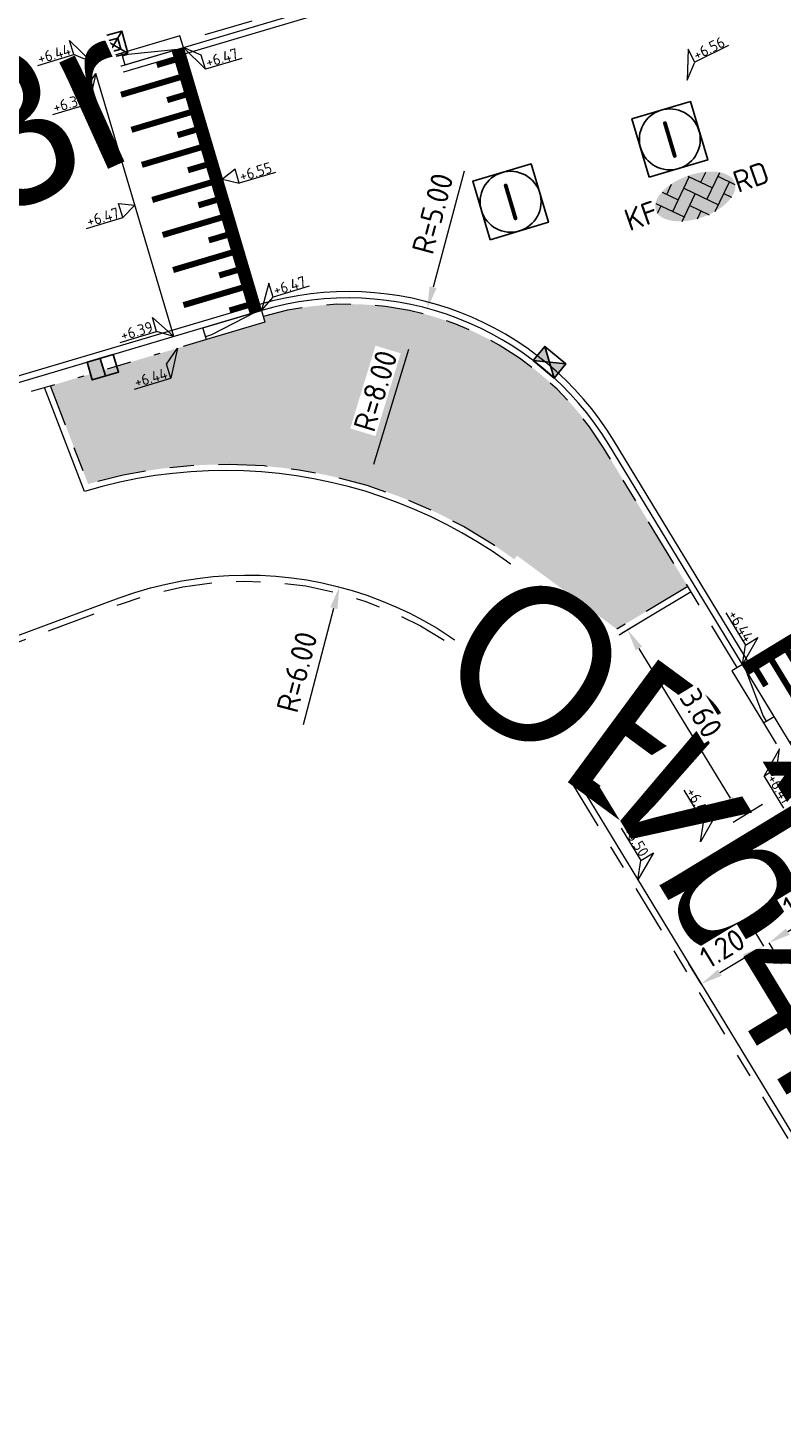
# Model space of a CAD drawing. Header units: metres. Extents: x 155090 to 155676, y 461362 to 461889.
# Tile 90 of 99: x 155232 to 155244, y 461681 to 461704. Entities that reach past the tile are written whole.
import ezdxf
from ezdxf.enums import TextEntityAlignment as Align

# ---------------------------------------------------------------- set-up
doc = ezdxf.new("R2018")
doc.units = ezdxf.units.M
doc.linetypes.add('VH-GELEIDEBAND', pattern=[6, 2, -2, 0, -2])
doc.linetypes.add('VH-OPSLUITBAND-SO', pattern=[10, 4, -2, 2, -2])
doc.layers.get('0').update_dxf_attribs({"lineweight": 18})
doc.layers.get('Defpoints').update_dxf_attribs({"lineweight": 18})
doc.layers.add('N-WE-GR-Groen-A-200', color=7, linetype='Continuous', lineweight=18, true_color=0x52a500)
doc.layers.add('N-WE-RI-HWA_KOLK-S-200', color=150, linetype='Continuous', lineweight=25, true_color=0x007fff)
for name, color, linetype, lineweight in [('N-WE-IE-MEUBILAIR_WEGMEUBILAIR_PAAL-S-200', 7, 'Continuous', 25), ('N-WE-RI-OVERIG_RIOOLPUT_INSPECTIE-S-200', 10, 'Continuous', 25), ('N-WE-VH-KANTOPSLUITING-T18', 10, 'Continuous', 18), ('N-WE-VH-KANTOPSLUITING_GELEIDEBAND_50 200-G', 20, 'VH-GELEIDEBAND', 18), ('N-WE-VH-KANTOPSLUITING_OPSLUITBAND_100X200-G', 150, 'VH-OPSLUITBAND-SO', 18), ('N-WE-VH-KANTOPSLUITING_VERLOOPBAND-S', 7, 'Continuous', 18), ('N-WE-VH-KANTOPSLUITING_VOORKANT_BAND-G', 50, 'Continuous', 18), ('N-WE-VH-KANTVERHARDING_STREKLAAG-G', 60, 'Continuous', 18), ('N-WE-VH-VERHARDING_SBS-KF-KLEUR-KV-S', 7, 'Continuous', 18), ('N-WE-VW-MARKERING_SYMBOOL_PLATEAU-S', 7, 'Continuous', 18), ('X-XX-AL-HOOGTELABEL-S', 7, 'Continuous', 18), ('X-XX-AL-M', 7, 'Continuous', 18)]:
    doc.layers.add(name, color=color, linetype=linetype, lineweight=lineweight)
doc.styles.add('NLCS-ISO', font='NLCS-ISO.ttf')
doc.styles.add('NLCS-ISO-M200-T18', font='NLCS-ISO.ttf', dxfattribs={"height": 0.36})
doc.dimstyles.new('NLCS-M200-T18-PIJL_L2_H1', dxfattribs={"dimscale": 0.2, "dimtxt": 2.5, "dimasz": 1.8, "dimexe": 2, "dimexo": 2, "dimgap": 0.7, "dimtad": 1, "dimzin": 0, "dimdsep": 46, "dimtxsty": 'NLCS-ISO-M200-T18', "dimcen": 0, "dimdle": 2, "dimclrd": 256, "dimclre": 256, "dimclrt": 10, "dimadec": 1, "dimazin": 0, "dimtfac": 1, "dimtdec": 3, "dimtofl": 0, "dimtmove": 0, "dimatfit": 3, "dimfxl": 2, "dimfxlon": 1, "dimtfillclr": 256, "dimtolj": 1, "dimtzin": 0, "dimlwd": -1, "dimlwe": -1, "dimarcsym": 0})
doc.dimstyles.new('NLCS-M200-T18-PIJL_L2_H2', dxfattribs={"dimscale": 0.2, "dimtxt": 0.36, "dimasz": 1.8, "dimexe": 2, "dimexo": 2, "dimgap": 0.7, "dimtad": 1, "dimzin": 0, "dimdsep": 46, "dimtxsty": 'NLCS-ISO-M200-T18', "dimcen": 0, "dimdle": 2, "dimclrd": 256, "dimclre": 256, "dimclrt": 10, "dimazin": 0, "dimtfac": 1, "dimtofl": 0, "dimtmove": 0, "dimatfit": 3, "dimfxl": 2, "dimfxlon": 1, "dimtfill": 1, "dimtfillclr": 256, "dimtolj": 1, "dimtzin": 0, "dimlwd": -1, "dimlwe": -1, "dimarcsym": 0})

# ---------------------------------------------------------------- blocks, each defined once
blk = doc.blocks.new('*U32')
h = blk.add_hatch(color=254)
h.dxf.hatch_style = 1
edge = h.paths.add_edge_path()
edge.add_ellipse((-0.07102120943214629, -0.1998649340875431), major_axis=(-3.427630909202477, 0), ratio=0.5251427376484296, start_angle=0, end_angle=360)
at = {"lineweight": 9}
for p, q in [((-2.227386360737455, -0.7424621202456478), (1.13686837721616e-13, 1.484924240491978)), ((-2.227386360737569, 0.7424621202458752), (-1.5678209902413, 1.402027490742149)), ((-0.09998502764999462, 1.584909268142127), (1.484924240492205, -1.13686837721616e-13)), ((0.7424621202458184, 0.7424621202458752), (1.404576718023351, 1.404576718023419)), ((-3.437885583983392, -0.4680371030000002), (-2.969848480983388, 0)), ((-3.307551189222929, 0.3377027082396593), (-1.484924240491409, -1.484924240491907)), ((-2.519732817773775, 1.034808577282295), (-1.484924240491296, -1.563471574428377e-13)), ((-1.773950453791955, -1.773950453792), (0, 0)), ((-0.7424621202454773, 0.7424621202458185), (1.484924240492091, -1.484924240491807)), ((0.7424621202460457, -0.7424621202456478), (2.463847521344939, 0.9789232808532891)), ((1.058390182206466, -1.911458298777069), (2.969848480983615, 1.278699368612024e-13)), ((2.227386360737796, 0.7424621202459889), (3.310004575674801, -0.3401560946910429)), ((-0.7424621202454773, -0.7424621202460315), (0.5036314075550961, -1.988555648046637)), ((2.227386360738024, -0.7424621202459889), (2.720216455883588, -1.235292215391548)), ((-0.51505483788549, -1.999979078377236), (2.273736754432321e-13, -1.484924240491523))]:
    blk.add_line(p, q, dxfattribs=at)
at = {"style": 'NLCS-ISO'}
blk.add_attdef('FORMAAT', text='', height=1.8, dxfattribs=at).set_placement((-3.471584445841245, -0.2150483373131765), align=Align.MIDDLE_RIGHT)
blk.add_attdef('KLEUR', text='', height=1.8, dxfattribs=at).set_placement((3.318214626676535, -0.2150483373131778), align=Align.MIDDLE_LEFT)
blk = doc.blocks.new('*U51')
at = {"lineweight": 30, "flags": 106}
blk.add_attdef('OB', text='', height=0.36, dxfattribs=at).set_placement((0, 0.1), align=Align.BOTTOM_CENTER)
blk = doc.blocks.new('*D60')
at = {"layer": 'Defpoints', "color": 0, "transparency": 16777216}
for p in [(155236.8851214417, 461694.7968473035), (155235.3666016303, 461688.9921855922)]:
    blk.add_point(p, dxfattribs=at)
at = {"layer": 'X-XX-AL-M', "transparency": 16777216}
blk.add_line((155236.2949234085, 461692.5407687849), (155236.7940102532, 461694.4485676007), dxfattribs=at)
blk.add_solid([(155236.7359636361, 461694.4637527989), (155236.8520568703, 461694.4333824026), (155236.8851214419, 461694.7968473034)], dxfattribs=at)
at = {"layer": 'X-XX-AL-M', "color": 10, "transparency": 16777216, "insert": (155236.1893292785, 461693.4015160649), "char_height": 0.36, "attachment_point": 5, "rotation": 75.33976116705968, "style": 'NLCS-ISO-M200-T18', "bg_fill": 3, "box_fill_scale": 1.1, "bg_fill_color": 256, "bg_fill_true_color": 13158600, "bg_fill_transparency": 0}
blk.add_mtext('\\A1;R=6.00', dxfattribs=at)
blk = doc.blocks.new('*U234')
at = {"const_width": 0.2}
blk.add_lwpolyline([(4.499996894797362, 1.4), (0, 1.4)], dxfattribs=at)
for points in [[(4.499996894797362, 1.5), (0, 1.5)], [(4.499996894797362, 0), (0, 0)]]:
    blk.add_lwpolyline(points)
at = {"const_width": 0.1, "flags": 128}
for points in [[(0.1499999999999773, 1.3), (0.1499999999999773, 1)], [(0.4499999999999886, 1.3), (0.4499999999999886, 0.2999999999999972)], [(0.7499999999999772, 1.3), (0.7499999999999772, 1)], [(1.049999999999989, 1.3), (1.049999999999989, 0.2999999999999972)], [(1.349999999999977, 1.3), (1.349999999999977, 1)], [(1.649999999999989, 1.3), (1.649999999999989, 0.2999999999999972)], [(1.949999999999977, 1.3), (1.949999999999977, 1)], [(2.249999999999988, 1.3), (2.249999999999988, 0.2999999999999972)], [(2.549999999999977, 1.3), (2.549999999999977, 1)], [(2.849999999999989, 1.3), (2.849999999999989, 0.2999999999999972)], [(3.149999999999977, 1.3), (3.149999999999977, 1)], [(3.449999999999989, 1.3), (3.449999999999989, 0.2999999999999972)], [(3.749999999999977, 1.3), (3.749999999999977, 1)], [(4.049999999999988, 1.3), (4.049999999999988, 0.2999999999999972)], [(4.349999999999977, 1.3), (4.349999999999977, 1)]]:
    blk.add_lwpolyline(points, dxfattribs=at)
blk = doc.blocks.new('*U229')
at = {"const_width": 0.2}
blk.add_lwpolyline([(4.499999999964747, 1.4), (0, 1.4)], dxfattribs=at)
for points in [[(4.499999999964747, 1.5), (0, 1.5)], [(4.499999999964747, 0), (0, 0)]]:
    blk.add_lwpolyline(points)
at = {"const_width": 0.1, "flags": 128}
for points in [[(0.1499999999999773, 1.3), (0.1499999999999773, 1)], [(0.4499999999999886, 1.3), (0.4499999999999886, 0.2999999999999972)], [(0.7499999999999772, 1.3), (0.7499999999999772, 1)], [(1.049999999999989, 1.3), (1.049999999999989, 0.2999999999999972)], [(1.349999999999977, 1.3), (1.349999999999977, 1)], [(1.649999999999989, 1.3), (1.649999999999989, 0.2999999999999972)], [(1.949999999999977, 1.3), (1.949999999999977, 1)], [(2.249999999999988, 1.3), (2.249999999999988, 0.2999999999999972)], [(2.549999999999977, 1.3), (2.549999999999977, 1)], [(2.849999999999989, 1.3), (2.849999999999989, 0.2999999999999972)], [(3.149999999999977, 1.3), (3.149999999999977, 1)], [(3.449999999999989, 1.3), (3.449999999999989, 0.2999999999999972)], [(3.749999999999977, 1.3), (3.749999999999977, 1)], [(4.049999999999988, 1.3), (4.049999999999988, 0.2999999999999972)], [(4.349999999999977, 1.3), (4.349999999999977, 1)]]:
    blk.add_lwpolyline(points, dxfattribs=at)
blk = doc.blocks.new('*U24')
blk.add_lwpolyline([(0, 0), (1000, 1.13686837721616e-13), (1000, 200.0000000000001), (0, 200)], close=True)
blk.add_lwpolyline([(900, 1.023181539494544e-13), (100, 150), (0, 150)])
blk = doc.blocks.new('*U47')
at = {"lineweight": 30, "flags": 106}
blk.add_attdef('OB', text='', height=0.36, dxfattribs=at).set_placement((0, 0.1), align=Align.BOTTOM_CENTER)
blk = doc.blocks.new('SVH-GELEIDEBAND INRITVERLOOPBAND_50 200X200_RECHTS_L1000_HD-MM')
blk.add_lwpolyline([(1000, -1.13686837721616e-13), (0, 0), (0, 200), (1000, 199.9999999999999)], close=True)
blk.add_lwpolyline([(100, -1.13686837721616e-14), (900, 149.9999999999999), (1000, 149.9999999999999)])
blk = doc.blocks.new('*U250')
at = {"lineweight": 18}
for p, q in [((-2.46074172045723, 2.067282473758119), (-2.460741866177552, 4.468070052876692)), ((-2.460741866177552, 4.468070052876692), (0, 0)), ((-8.664244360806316, 2.067282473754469), (-2.460741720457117, 2.06728247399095)), ((0, 0), (-2.46074172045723, 2.067282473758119))]:
    blk.add_line(p, q, dxfattribs=at)
at = {"lineweight": 18, "style": 'NLCS-ISO'}
blk.add_attdef('...', text='', height=1.8, dxfattribs=at).set_placement((-5.562493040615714, 1.647676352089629), align=Align.BOTTOM_CENTER)
blk = doc.blocks.new('*U15')
at = {"lineweight": 18}
for p, q in [((2.460741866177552, 4.468070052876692), (0, 0)), ((2.46074172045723, 2.067282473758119), (2.460741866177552, 4.468070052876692)), ((0, 0), (2.46074172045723, 2.067282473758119)), ((8.664244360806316, 2.067282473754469), (2.460741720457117, 2.06728247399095))]:
    blk.add_line(p, q, dxfattribs=at)
at = {"lineweight": 18, "style": 'NLCS-ISO'}
blk.add_attdef('...', text='', height=1.8, dxfattribs=at).set_placement((5.562493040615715, 1.647676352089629), align=Align.BOTTOM_CENTER)
blk = doc.blocks.new('SRI-KOLK_RWS-SO')
h = blk.add_hatch(color=256)
h.dxf.hatch_style = 1
h.paths.add_polyline_path([(0, 0), (1.125, 0), (1.125, 1.5), (0, 1.5)])
blk.add_line((0, 0), (0, 1.5))
blk.add_lwpolyline([(-1.125, 0), (1.125, 0), (1.125, 1.5), (-1.125, 1.5)], close=True)
blk = doc.blocks.new('*D300')
at = {"layer": 'Defpoints', "color": 0, "transparency": 16777216}
for p in [(155237.3389770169, 461696.4606140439), (155235.0112237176, 461688.8067545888)]:
    blk.add_point(p, dxfattribs=at)
at = {"layer": 'X-XX-AL-M', "transparency": 16777216}
blk.add_line((155238.0175171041, 461698.6917140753), (155237.4437259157, 461696.8050377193), dxfattribs=at)
blk.add_solid([(155237.3863219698, 461696.8224958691), (155237.5011298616, 461696.7875795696), (155237.3389770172, 461696.4606140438)], dxfattribs=at)
at = {"layer": 'X-XX-AL-M', "color": 10, "transparency": 16777216, "insert": (155237.4768415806, 461698.0136978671), "char_height": 0.36, "attachment_point": 5, "rotation": 73.08401272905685, "style": 'NLCS-ISO-M200-T18', "bg_fill": 3, "box_fill_scale": 1.1, "bg_fill_color": 256, "bg_fill_true_color": 13158600, "bg_fill_transparency": 0}
blk.add_mtext('\\A1;R=8.00', dxfattribs=at)
blk = doc.blocks.new('*D301')
at = {"layer": 'Defpoints', "color": 0, "transparency": 16777216}
for p in [(155238.3277602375, 461699.3658001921), (155237.0290912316, 461694.5373989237)]:
    blk.add_point(p, dxfattribs=at)
at = {"layer": 'X-XX-AL-M', "transparency": 16777216}
blk.add_line((155238.933459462, 461701.6177665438), (155238.421264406, 461699.7134450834), dxfattribs=at)
blk.add_solid([(155238.3633235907, 461699.7290291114), (155238.4792052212, 461699.6978610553), (155238.3277602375, 461699.3658001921)], dxfattribs=at)
at = {"layer": 'X-XX-AL-M', "color": 10, "transparency": 16777216, "insert": (155238.4150963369, 461700.9225430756), "char_height": 0.36, "attachment_point": 5, "rotation": 74.94573255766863, "style": 'NLCS-ISO-M200-T18', "bg_fill": 3, "box_fill_scale": 1.1, "bg_fill_color": 256, "bg_fill_true_color": 13158600, "bg_fill_transparency": 0}
blk.add_mtext('\\A1;R=5.00', dxfattribs=at)
blk = doc.blocks.new('*U122')
at = {"lineweight": 30, "flags": 106}
blk.add_attdef('OB', text='', height=0.36, dxfattribs=at).set_placement((0, 0.1), align=Align.BOTTOM_CENTER)
blk = doc.blocks.new('SRI-PUT_INSPECTIE-SO')
at = {"flags": 128}
blk.add_lwpolyline([(-1.999999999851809, -2.000000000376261), (2.000000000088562, -2.000000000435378), (2.000000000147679, 1.999999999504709), (-2.00000000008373, 1.999999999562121)], close=True, dxfattribs=at)
blk.add_circle((0, -7.105427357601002e-14), 1.999999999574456)
at = {"style": 'NLCS-ISO'}
blk.add_text('I', height=2.5, dxfattribs=at).set_placement((-0.002795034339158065, -0.007140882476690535), align=Align.MIDDLE_CENTER)
blk = doc.blocks.new('SIE-WEG_PAAL_KUNSTSTOF-SO')
for p, q in [((-0.9375, 0.9375000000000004), (0.9375, -0.9375000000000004)), ((0.9375, 0.9375000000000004), (-0.9375, -0.9375000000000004))]:
    blk.add_line(p, q)
at = {"flags": 128}
for points in [[(-0.9375, -0.9375000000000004), (0.9375, -0.9375000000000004), (0.9375, 0.9375000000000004), (-0.9375, 0.9375000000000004)], [(-0.4687499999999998, 0.4687500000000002), (0.4710849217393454, 0.4687500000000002), (0.4710849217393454, -0.4710791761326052), (-0.4687499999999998, -0.4710791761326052)]]:
    blk.add_lwpolyline(points, close=True, dxfattribs=at)
blk = doc.blocks.new('*U343')
at = {"lineweight": 18}
for p, q in [((-2.460741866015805, -2.009530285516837), (0, 0)), ((0, 0), (-2.460741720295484, -4.41031786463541)), ((-2.460741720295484, -4.41031786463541), (-2.460741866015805, -2.009530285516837)), ((-8.66424436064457, -4.41031786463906), (-2.460741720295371, -4.410317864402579))]:
    blk.add_line(p, q, dxfattribs=at)
at = {"lineweight": 18, "style": 'NLCS-ISO'}
blk.add_attdef('...', text='', height=1.8, dxfattribs=at).set_placement((-5.562493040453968, -4.8299239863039), align=Align.BOTTOM_CENTER)
blk = doc.blocks.new('*U402')
at = {"lineweight": 18}
for p, q in [((-2.460741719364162, 1.589682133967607), (-2.460741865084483, 3.990469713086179)), ((-2.460741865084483, 3.990469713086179), (0, 0)), ((-8.664244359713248, 1.589682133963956), (-2.460741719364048, 1.589682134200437)), ((0, 0), (-2.460741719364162, 1.589682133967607))]:
    blk.add_line(p, q, dxfattribs=at)
at = {"lineweight": 18, "style": 'NLCS-ISO'}
blk.add_attdef('...', text='', height=1.8, dxfattribs=at).set_placement((-5.562493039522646, 1.170076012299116), align=Align.BOTTOM_CENTER)
blk = doc.blocks.new('*U388')
at = {"lineweight": 18}
for p, q in [((-2.460741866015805, -2.009530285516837), (0, 0)), ((0, 0), (-2.460741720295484, -4.41031786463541)), ((-2.460741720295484, -4.41031786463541), (-2.460741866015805, -2.009530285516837)), ((-8.66424436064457, -4.41031786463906), (-2.460741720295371, -4.410317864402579))]:
    blk.add_line(p, q, dxfattribs=at)
at = {"lineweight": 18, "style": 'NLCS-ISO'}
blk.add_attdef('...', text='', height=1.8, dxfattribs=at).set_placement((-5.562493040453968, -4.829923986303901), align=Align.BOTTOM_CENTER)
blk = doc.blocks.new('*U404')
at = {"lineweight": 18}
for p, q in [((2.460741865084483, 3.990469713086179), (0, 0)), ((2.460741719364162, 1.589682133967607), (2.460741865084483, 3.990469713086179)), ((0, 0), (2.460741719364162, 1.589682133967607)), ((8.664244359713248, 1.589682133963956), (2.460741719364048, 1.589682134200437))]:
    blk.add_line(p, q, dxfattribs=at)
at = {"lineweight": 18, "style": 'NLCS-ISO'}
blk.add_attdef('...', text='', height=1.8, dxfattribs=at).set_placement((5.562493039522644, 1.170076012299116), align=Align.BOTTOM_CENTER)
blk = doc.blocks.new('*U405')
at = {"lineweight": 18}
for p, q in [((2.460741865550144, -2.009530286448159), (0, 0)), ((0, 0), (2.460741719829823, -4.410317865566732)), ((2.460741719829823, -4.410317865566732), (2.460741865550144, -2.009530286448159)), ((8.664244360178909, -4.410317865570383), (2.460741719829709, -4.410317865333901))]:
    blk.add_line(p, q, dxfattribs=at)
at = {"lineweight": 18, "style": 'NLCS-ISO'}
blk.add_attdef('...', text='', height=1.8, dxfattribs=at).set_placement((5.562493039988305, -4.829923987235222), align=Align.BOTTOM_CENTER)
blk = doc.blocks.new('*U407')
at = {"lineweight": 18}
for p, q in [((2.46074186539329, 0.99046971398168), (0, 0)), ((0, 0), (2.460741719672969, -1.410317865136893)), ((2.460741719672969, -1.410317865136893), (2.46074186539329, 0.99046971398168)), ((8.664244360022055, -1.410317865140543), (2.460741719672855, -1.410317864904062))]:
    blk.add_line(p, q, dxfattribs=at)
at = {"lineweight": 18, "style": 'NLCS-ISO'}
blk.add_attdef('...', text='', height=1.8, dxfattribs=at).set_placement((5.562493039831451, -1.829923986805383), align=Align.BOTTOM_CENTER)
blk = doc.blocks.new('*U406')
at = {"lineweight": 18}
for p, q in [((-2.460741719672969, -1.410317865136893), (-2.46074186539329, 0.99046971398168)), ((-2.46074186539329, 0.99046971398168), (0, 0)), ((0, 0), (-2.460741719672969, -1.410317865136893)), ((-8.664244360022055, -1.410317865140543), (-2.460741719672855, -1.410317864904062))]:
    blk.add_line(p, q, dxfattribs=at)
at = {"lineweight": 18, "style": 'NLCS-ISO'}
blk.add_attdef('...', text='', height=1.8, dxfattribs=at).set_placement((-5.562493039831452, -1.829923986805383), align=Align.BOTTOM_CENTER)
blk = doc.blocks.new('*U410')
at = {"lineweight": 18}
for p, q in [((2.460741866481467, -2.009530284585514), (0, 0)), ((0, 0), (2.460741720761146, -4.410317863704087)), ((2.460741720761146, -4.410317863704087), (2.460741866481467, -2.009530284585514)), ((8.664244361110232, -4.410317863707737), (2.460741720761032, -4.410317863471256))]:
    blk.add_line(p, q, dxfattribs=at)
at = {"lineweight": 18, "style": 'NLCS-ISO'}
blk.add_attdef('...', text='', height=1.8, dxfattribs=at).set_placement((5.562493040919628, -4.829923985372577), align=Align.BOTTOM_CENTER)
blk = doc.blocks.new('*D411')
at = {"layer": 'Defpoints', "color": 0, "transparency": 16777216}
for p in [(155243.8446831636, 461688.903970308), (155243.844683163, 461688.903970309), (155242.8178734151, 461688.2830854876)]:
    blk.add_point(p, dxfattribs=at)
at = {"layer": 'X-XX-AL-M', "transparency": 16777216}
for p, q in [((155243.8446831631, 461688.903970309), (155243.6377097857, 461689.246259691)), ((155242.8178734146, 461688.2830854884), (155242.6109000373, 461688.6253748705)), ((155243.1259338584, 461688.4693615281), (155243.5366227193, 461688.7176942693))]:
    blk.add_line(p, q, dxfattribs=at)
for points in [[(155243.5055767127, 461688.7690376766), (155243.5676687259, 461688.666350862), (155243.8446831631, 461688.903970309)], [(155243.0948878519, 461688.5207049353), (155243.156979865, 461688.4180181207), (155242.8178734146, 461688.2830854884)]]:
    blk.add_solid(points, dxfattribs=at)
at = {"layer": 'X-XX-AL-M', "color": 10, "transparency": 16777216, "insert": (155243.1656995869, 461688.8673594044), "char_height": 0.36, "attachment_point": 5, "rotation": 31.160248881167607, "style": 'NLCS-ISO-M200-T18', "bg_fill": 3, "box_fill_scale": 1.1, "bg_fill_color": 256, "bg_fill_true_color": 13158600, "bg_fill_transparency": 0}
blk.add_mtext('\\A1;1.20', dxfattribs=at)
blk = doc.blocks.new('*D412')
at = {"layer": 'Defpoints', "color": 0, "transparency": 16777216}
for p in [(155245.4685651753, 461689.8905180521), (155245.4706148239, 461689.8871283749), (155243.9301474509, 461688.9558919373)]:
    blk.add_point(p, dxfattribs=at)
at = {"layer": 'X-XX-AL-M', "transparency": 16777216}
for p, q in [((155244.2383157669, 461689.1419895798), (155245.1625543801, 461689.7008523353)), ((155245.4706148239, 461689.8871283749), (155245.6775882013, 461689.5448389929)), ((155243.930255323, 461688.9557135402), (155244.1372287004, 461688.6134241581))]:
    blk.add_line(p, q, dxfattribs=at)
for points in [[(155245.1315083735, 461689.7521957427), (155245.1936003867, 461689.6495089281), (155245.4706148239, 461689.8871283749)], [(155244.2072697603, 461689.1933329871), (155244.2693617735, 461689.0906461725), (155243.930255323, 461688.9557135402)]]:
    blk.add_solid(points, dxfattribs=at)
at = {"layer": 'X-XX-AL-M', "color": 10, "transparency": 16777216, "insert": (155244.5348563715, 461689.6952524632), "char_height": 0.36, "attachment_point": 5, "rotation": 31.160248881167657, "style": 'NLCS-ISO-M200-T18', "bg_fill": 3, "box_fill_scale": 1.1, "bg_fill_color": 256, "bg_fill_true_color": 13158600, "bg_fill_transparency": 0}
blk.add_mtext('\\A1;1.80', dxfattribs=at)
blk = doc.blocks.new('*D416')
at = {"layer": 'Defpoints', "color": 0, "transparency": 16777216}
for p in [(155241.1299907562, 461693.8038227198), (155243.4795560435, 461691.0230344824), (155243.0000195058, 461690.7311851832)]:
    blk.add_point(p, dxfattribs=at)
at = {"layer": 'X-XX-AL-M', "transparency": 16777216}
for p, q in [((155241.4716836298, 461694.0117793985), (155241.9512201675, 461694.3036286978)), ((155241.7966883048, 461693.7881484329), (155243.2923950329, 461691.3305580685)), ((155243.3417123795, 461690.9391418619), (155243.8212489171, 461691.2309911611))]:
    blk.add_line(p, q, dxfattribs=at)
for points in [[(155241.8479422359, 461693.8193419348), (155241.7454343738, 461693.7569549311), (155241.609527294, 461694.095672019)], [(155243.3436489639, 461691.3617515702), (155243.2411411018, 461691.2993645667), (155243.4795560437, 461691.0230344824)]]:
    blk.add_solid(points, dxfattribs=at)
at = {"layer": 'X-XX-AL-M', "color": 10, "transparency": 16777216, "insert": (155242.8178959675, 461692.7257185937), "char_height": 0.36, "attachment_point": 5, "rotation": 301.32498700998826, "style": 'NLCS-ISO-M200-T18', "bg_fill": 3, "box_fill_scale": 1.1, "bg_fill_color": 256, "bg_fill_true_color": 13158600, "bg_fill_transparency": 0}
blk.add_mtext('\\A1;3.60', dxfattribs=at)
blk = doc.blocks.new('SRI-KOLK_STRAAT-SO')
h = blk.add_hatch(color=256)
h.dxf.hatch_style = 1
h.paths.add_polyline_path([(-1.125, 1.5), (-1.125, -1.110223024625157e-16), (1.110223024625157e-16, 0.7499999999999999)])
h.paths.add_polyline_path([(1.125, 1.5), (1.110223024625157e-16, 0.7499999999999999), (1.125, -1.110223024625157e-16)])
for p, q in [((-1.125, 0), (1.125, 1.5)), ((1.125, 0), (-1.125, 1.5))]:
    blk.add_line(p, q)
blk.add_lwpolyline([(-1.125, 0), (1.125, 0), (1.125, 1.5), (-1.125, 1.5)], close=True)

msp = doc.modelspace()

# ---------------------------------------------------------------- hatches: boundary and pattern name
at = {"layer": 'N-WE-GR-Groen-A-200', "true_color": 0x7fff00, "transparency": 33554585}
h = msp.add_hatch(color=70, dxfattribs=at)
h.dxf.hatch_style = 1
edge = h.paths.add_edge_path()
edge.add_line((155235.6351932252, 461699.2349566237), (155235.6636401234, 461699.1390880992))
edge.add_line((155235.6636401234, 461699.1390880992), (155232.1456194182, 461698.0951920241))
edge.add_line((155232.1456194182, 461698.0951920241), (155232.7646292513, 461696.484828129))
edge.add_arc((155235.0112237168, 461688.8067545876), 7.999999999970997, 39.85861730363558, 106.30940814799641, ccw=False)
edge.add_line((155241.1522496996, 461693.933917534), (155242.5999618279, 461694.8049081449))
edge.add_line((155242.5999618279, 461694.8049081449), (155241.2168413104, 461697.0815587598))
edge.add_arc((155237.0290912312, 461694.5373989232), 4.900000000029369, 31.27969666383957, 106.5271096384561)

# ---------------------------------------------------------------- linework, layer by layer
at = {"layer": 'N-WE-VH-KANTOPSLUITING_GELEIDEBAND_50 200-G', "ltscale": 0.2, "flags": 128}
for points in [[(155233.3110568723, 461703.5521768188), (155228.8435208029, 461702.2265327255, 0.01848425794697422), (155227.4288600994, 461701.7492093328)], [(155234.7049548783, 461698.8546191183), (155230.2374188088, 461697.528975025, 0.01848425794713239), (155229.1659183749, 461697.1674379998), (155201.0558766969, 461686.5102539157, 0.04354766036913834), (155194.8233439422, 461683.5040436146)]]:
    msp.add_lwpolyline(points, format="xyb", dxfattribs=at)
msp.add_lwpolyline([(155243.8426208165, 461692.5668627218), (155253.7547209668, 461676.2513004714), (155254.2596974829, 461674.7245964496), (155262.7146819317, 461660.6334112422), (155262.9154713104, 461660.3001843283)], dxfattribs=at)
at = {"layer": 'N-WE-VH-KANTOPSLUITING_OPSLUITBAND_100X200-G', "ltscale": 0.2, "flags": 128}
for points in [[(155248.8681422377, 461708.0640937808), (155248.1808105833, 461707.860143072), (155234.2981890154, 461703.7407772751)], [(155244.4809194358, 461691.5154070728), (155242.9435954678, 461690.5797809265), (155251.5325750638, 461676.4421078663), (155253.0745465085, 461677.3714303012)]]:
    msp.add_lwpolyline(points, dxfattribs=at)
for points in [[(155243.4088688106, 461693.4734272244), (155241.2168413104, 461697.0815587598, 0.3406586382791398), (155235.6351932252, 461699.2349566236)], [(155242.5999618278, 461694.8049081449), (155241.1522496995, 461693.933917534, 0.2983542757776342), (155232.7646292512, 461696.4848281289), (155232.1456194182, 461698.0951920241)], [(155190.4514375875, 461652.0923501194), (155194.624, 461654.404), (155186.1337757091, 461669.1270815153, -0.4574552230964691), (155189.0688501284, 461677.5585080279), (155209.779, 461685.776), (155233.3110508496, 461694.5225301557, -0.3595770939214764), (155240.4089945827, 461692.0555617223), (155251.0239575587, 461674.5830698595)]]:
    msp.add_lwpolyline(points, format="xyb", dxfattribs=at)
at = {"layer": 'N-WE-VH-KANTOPSLUITING_VOORKANT_BAND-G', "ltscale": 0.2, "flags": 128}
for points in [[(155298.5895768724, 461734.3652626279), (155301.3120887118, 461730.1442321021, -0.4831997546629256), (155299.8004224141, 461725.6930830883), (155270.6347825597, 461715.2719631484), (155257.0629674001, 461710.4226433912, -0.01368035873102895), (155256.0228587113, 461710.0827906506), (155248.2092574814, 461707.7642745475), (155228.9004145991, 461702.0347956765, 0.01848425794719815), (155227.4997604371, 461701.562198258), (155211.8715889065, 461695.637187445), (155210.9365335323, 461695.282685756, -0.3668539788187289), (155203.6228137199, 461697.8767218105), (155203.2297126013, 461698.5526837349), (155205.0445068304, 461699.6080651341)], [(155253.9374602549, 461676.3357030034), (155241.3023055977, 461697.1334803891, 0.3406586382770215), (155235.6067463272, 461699.3308251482), (155230.1805250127, 461697.720712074, 0.01848425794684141), (155229.0950180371, 461697.3544490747), (155200.9849763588, 461686.6972649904, 0.04354766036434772), (155194.7211243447, 461683.6759481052), (155192.5660229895, 461682.3944598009, -0.03667584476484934), (155186.7333065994, 461679.4817803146), (155182.4641557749, 461677.7278026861, 0.4478333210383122), (155179.984138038, 461670.6916332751), (155192.5579299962, 461647.8511400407), (155195.4889452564, 461642.5346807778), (155200.4624989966, 461633.5188464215)], [(155242.6518839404, 461694.719443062), (155241.1299907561, 461693.8038227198, 0.3044867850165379), (155232.7045218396, 461696.3624892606), (155232.0494545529, 461698.0666571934)], [(155190.4032043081, 461652.1799493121), (155194.4865515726, 461654.4421729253), (155186.0471473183, 461669.0771263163, -0.4574552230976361), (155189.0319687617, 461677.6514583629), (155209.7431351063, 461685.8693536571), (155233.2762110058, 461694.6162648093, -0.3595770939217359), (155240.49445887, 461692.1074833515), (155251.1435918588, 461674.5787468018), (155194.6057875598, 461644.4472332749)]]:
    msp.add_lwpolyline(points, format="xyb", dxfattribs=at)
msp.add_lwpolyline([(155244.4289302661, 461691.6008302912), (155242.8062505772, 461690.6132560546), (155251.498848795, 461676.3050241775), (155253.1261650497, 461677.2857826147)], dxfattribs=at)
at = {"layer": 'N-WE-VH-KANTVERHARDING_STREKLAAG-G', "ltscale": 0.2, "flags": 128}
msp.add_lwpolyline([(155248.4471157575, 461707.7253288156), (155248.2391267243, 461707.6636125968), (155228.9302838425, 461701.9341337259, 0.01848425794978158), (155227.5369831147, 461701.4640174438), (155211.9088115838, 461695.5390066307), (155210.9737562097, 461695.1845049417, -0.3668539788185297), (155203.5320463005, 461697.8239366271), (155203.0861599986, 461698.5906659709), (155193.4020990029, 461715.2430136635)], format="xyb", dxfattribs=at)
at = {"layer": 'N-WE-VH-KANTVERHARDING_STREKLAAG-G', "ltscale": 0.2}
msp.add_lwpolyline([(155243.6166498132, 461693.5262403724), (155241.3920430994, 461697.1879980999, 0.3406586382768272), (155235.5768770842, 461699.4314870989), (155230.1506557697, 461697.8213740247, 0.01848425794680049), (155229.0577953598, 461697.4526298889), (155200.9477536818, 461686.7954458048, 0.0435476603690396), (155194.6674590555, 461683.7661979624)], format="xyb", dxfattribs=at)

# ---------------------------------------------------------------- block references
at = {"layer": 'N-WE-IE-MEUBILAIR_WEGMEUBILAIR_PAAL-S-200', "extrusion": (0, 0, -1), "xscale": 0.2, "yscale": 0.2, "zscale": 0.2, "rotation": 345.2189452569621}
msp.add_blockref('SIE-WEG_PAAL_KUNSTSTOF-SO', (-155233.185489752, 461703.6854998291), dxfattribs=at)
at = {"layer": 'N-WE-RI-HWA_KOLK-S-200', "xscale": 0.2, "yscale": 0.2, "zscale": 0.2}
for name, p, rotation in [('SRI-KOLK_STRAAT-SO', (155240.2340644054, 461698.3690912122), 320.1285707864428), ('SRI-KOLK_RWS-SO', (155232.9621569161, 461698.5461007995), 196.5271096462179)]:
    msp.add_blockref(name, p, dxfattribs=dict(at, rotation=rotation))
at = {"layer": 'N-WE-RI-OVERIG_RIOOLPUT_INSPECTIE-S-200', "xscale": 0.25, "yscale": 0.25, "zscale": 0.25}
for p, rotation in [((155242.3041164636, 461702.1393599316), 16.52710963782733), ((155239.6926713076, 461701.1161356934), 16.52710963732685)]:
    msp.add_blockref('SRI-PUT_INSPECTIE-SO', p, dxfattribs=dict(at, rotation=rotation))
at = {"layer": 'N-WE-VH-KANTOPSLUITING-T18'}
ref = msp.add_blockref('*U122', (155226.9701949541, 461701.5485821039), dxfattribs=dict(at, xscale=0.75, yscale=0.75, zscale=0.75, rotation=24.33924151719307))
lines = msp.add_mtext('vb3r', dxfattribs={"layer": '0', "insert": (155226.9392845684, 461701.6169161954), "char_height": 2.5, "attachment_point": 1, "rotation": 24.339241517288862, "bg_fill": 3, "box_fill_scale": 1, "bg_fill_color": 256, "bg_fill_transparency": 0})
ref.add_attrib('OB', '', (155226.9392845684, 461701.6169161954), dxfattribs={"flags": 20}).embed_mtext(lines)
ref = msp.add_blockref('*U51', (155239.7536232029, 461695.2495526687), dxfattribs=dict(at, xscale=0.75, yscale=0.75, zscale=0.75, rotation=323.6440470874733))
lines = msp.add_mtext('OB10', dxfattribs={"layer": '0', "insert": (155239.7980831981, 461695.3099539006), "char_height": 2.5, "attachment_point": 1, "rotation": 323.6440470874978, "bg_fill": 3, "box_fill_scale": 1, "bg_fill_color": 256, "bg_fill_transparency": 0})
ref.add_attrib('OB', '', (155239.7980831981, 461695.3099539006), dxfattribs={"flags": 22}).embed_mtext(lines)
ref = msp.add_blockref('*U47', (155243.2240626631, 461692.7761133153), dxfattribs=dict(at, xscale=0.7500000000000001, yscale=0.7500000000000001, zscale=0.7500000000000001, rotation=301.2796966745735))
lines = msp.add_mtext('vb4l', dxfattribs={"layer": '0', "insert": (155243.2881608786, 461692.8150545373), "char_height": 2.5, "attachment_point": 1, "rotation": 301.27969667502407, "bg_fill": 3, "box_fill_scale": 1, "bg_fill_color": 256, "bg_fill_transparency": 0})
ref.add_attrib('OB', '', (155243.2881608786, 461692.8150545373), dxfattribs={"flags": 22}).embed_mtext(lines)
at = {"layer": 'N-WE-VH-KANTOPSLUITING_VERLOOPBAND-S'}
for name, p, xscale, yscale, zscale, rotation in [('*U24', (155233.3679506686, 461703.3604397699), 0.001, 0.001, 0.001, 16.52710963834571), ('SVH-GELEIDEBAND INRITVERLOOPBAND_50 200X200_RECHTS_L1000_HD-MM', (155235.6067463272, 461699.3308251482), 0.0009999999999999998, 0.0009999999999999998, 0.0009999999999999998, 196.5271096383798), ('*U24', (155244.0135493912, 461692.6707059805), 0.0009999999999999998, 0.0009999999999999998, 0.0009999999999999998, 121.2796966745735)]:
    msp.add_blockref(name, p, dxfattribs=dict(at, xscale=xscale, yscale=yscale, zscale=zscale, rotation=rotation))
at = {"layer": 'N-WE-VH-VERHARDING_SBS-KF-KLEUR-KV-S', "xscale": 0.2, "yscale": 0.2, "zscale": 0.2, "rotation": 19.42}
msp.add_blockref('*U32', (155242.7218825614, 461701.2462274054), dxfattribs=at).add_auto_attribs({'FORMAAT': 'KF', 'KLEUR': 'RD'})
at = {"layer": 'N-WE-VW-MARKERING_SYMBOOL_PLATEAU-S', "lineweight": 0}
for name, p, rotation in [('*U229', (155232.8886080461, 461703.2182052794), 286.5271096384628), ('*U234', (155244.2731585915, 461692.2433828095), 31.37394537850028)]:
    msp.add_blockref(name, p, dxfattribs=dict(at, rotation=rotation))
at = {"layer": 'X-XX-AL-HOOGTELABEL-S'}
for name, p, xscale, yscale, zscale, rotation, values in [('*U250', (155232.827761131, 461703.4087247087), 0.1, 0.1, 0.1, 17.01492197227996, {'...': '+6.44'}), ('*U405', (155234.3266508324, 461703.6449639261), 0.09999999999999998, 0.09999999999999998, 0.09999999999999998, 16.53, {'...': '+6.47'}), ('*U15', (155242.5857859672, 461703.1092322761), 0.1, 0.1, 0.1, 26.55025936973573, {'...': '+6.56'}), ('*U388', (155232.888599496, 461703.2182027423), 0.1, 0.1, 0.1, 16.5271096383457, {'...': '+6.39'}), ('*U407', (155234.9667060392, 461701.4879221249), 0.09999999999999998, 0.09999999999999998, 0.09999999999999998, 16.53, {'...': '+6.55'}), ('*U406', (155233.5286781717, 461701.0612186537), 0.09999999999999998, 0.09999999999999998, 0.09999999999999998, 16.53, {'...': '+6.47'}), ('*U404', (155235.6067805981, 461699.3308151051), 0.09999999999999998, 0.09999999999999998, 0.09999999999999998, 16.53, {'...': '+6.47'}), ('*U402', (155234.1678245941, 461698.9038362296), 0.09999999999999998, 0.09999999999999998, 0.09999999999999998, 16.53, {'...': '+6.39'}), ('*U343', (155234.2286715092, 461698.7133168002), 0.09999999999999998, 0.09999999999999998, 0.09999999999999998, 16.53, {'...': '+6.44'}), ('*U250', (155243.4943331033, 461693.5253488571), 0.1, 0.1, 0.1, 301.3739453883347, {'...': '+6.44'}), ('*U410', (155244.1022300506, 461692.1395395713), 0.1, 0.1, 0.1, 301.28, {'...': '+6.41'}), ('*U250', (155242.8062505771, 461690.6132560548), 0.1, 0.1, 0.1, 301.3739453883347, {'...': '+6.46'}), ('*U250', (155241.7807396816, 461689.99023329), 0.1, 0.1, 0.1, 301.2796966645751, {'...': '+6.50'})]:
    msp.add_blockref(name, p, dxfattribs=dict(at, xscale=xscale, yscale=yscale, zscale=zscale, rotation=rotation)).add_auto_attribs(values)

# ---------------------------------------------------------------- next in the draw order: dimensions: what is measured, and where the dimension line sits
at = {"layer": 'X-XX-AL-M'}
dim = msp.add_radius_dim(center=(155235.3666016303, 461688.9921855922), mpoint=(155236.8851214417, 461694.7968473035), dimstyle='NLCS-M200-T18-PIJL_L2_H2', override={"dimpost": 'R=<>'}, dxfattribs=at)
dim.commit()
dim.dimension.update_dxf_attribs({"geometry": '*D60', "text_midpoint": (155236.4989112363, 461693.3205283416), "dimtype": 164})
for p1, p2, distance, picture, middle in [((155241.1299907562, 461693.8038227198), (155243.0000195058, 461690.7311851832), 0.5613655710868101, '*D416', (155242.8178959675, 461692.7257185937)), ((155242.8178734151, 461688.2830854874), (155243.8446831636, 461688.903970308), 1.1479501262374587e-09, '*D411', (155243.1656995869, 461688.8673594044))]:
    dim = msp.add_aligned_dim(p1=p1, p2=p2, distance=distance, dimstyle='NLCS-M200-T18-PIJL_L2_H1', override={"dimtxsty": 'NLCS-ISO-M200-T18', "dimtfill": 1}, dxfattribs=at)
    dim.commit()
    dim.dimension.update_dxf_attribs({"geometry": picture, "text_midpoint": middle})

# ---------------------------------------------------------------- next in the draw order: dimensions: what is measured, and where the dimension line sits
dim = msp.add_radius_dim(center=(155235.0112237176, 461688.8067545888), mpoint=(155237.3389770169, 461696.4606140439), dimstyle='NLCS-M200-T18-PIJL_L2_H2', override={"dimpost": 'R=<>', "dimtxsty": 'NLCS-ISO-M200-T18', "dimtfill": 1}, dxfattribs=at)
dim.commit()
dim.dimension.update_dxf_attribs({"geometry": '*D300', "text_midpoint": (155237.4768415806, 461698.0136978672)})
dim = msp.add_linear_dim(base=(155245.4706148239, 461689.8871283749), p1=(155243.9301474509, 461688.9558919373), p2=(155245.4685651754, 461689.8905180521), angle=211.1602488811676, dimstyle='NLCS-M200-T18-PIJL_L2_H1', override={"dimtxsty": 'NLCS-ISO-M200-T18', "dimtmove": 1, "dimtfill": 1}, dxfattribs=at)
dim.commit()
dim.dimension.update_dxf_attribs({"geometry": '*D412', "text_midpoint": (155244.5348563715, 461689.6952524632)})

# ---------------------------------------------------------------- next in the draw order: dimensions: what is measured, and where the dimension line sits
dim = msp.add_radius_dim(center=(155237.0290912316, 461694.5373989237), mpoint=(155238.3277602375, 461699.3658001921), dimstyle='NLCS-M200-T18-PIJL_L2_H2', override={"dimpost": 'R=<>', "dimtxsty": 'NLCS-ISO-M200-T18', "dimtfill": 1}, dxfattribs=at)
dim.commit()
dim.dimension.update_dxf_attribs({"geometry": '*D301', "text_midpoint": (155238.4150963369, 461700.9225430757)})

doc.saveas('drawing.dxf')
